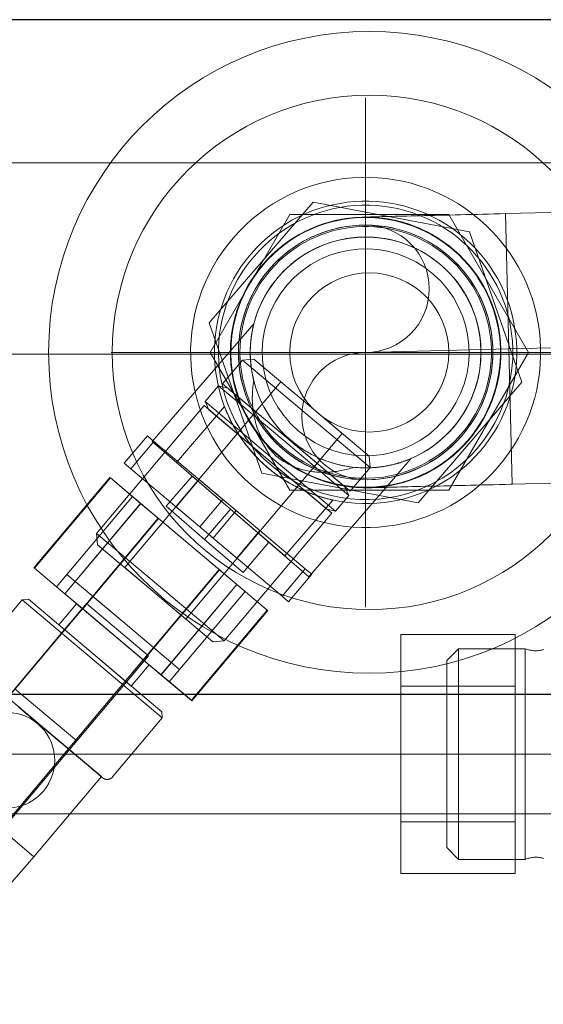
# Model space of a CAD drawing. Header units: millimetres. Extents: x -21756 to -17416, y 369 to 3070.
# Tile 8 of 31: x -20313 to -20247, y 2745 to 2869. Entities that reach past the tile are written whole.
import ezdxf

# ---------------------------------------------------------------- set-up
doc = ezdxf.new("R2010")
doc.units = ezdxf.units.MM
for name, color, linetype, lineweight in [('A-FLOR', 192, 'Continuous', 25), ('A-WALL', 113, 'Continuous', 25), ('M-EQPM', 50, 'Continuous', 18), ('P-PIPE', 3, 'Continuous', 18), ('P-PIPE-CNTR', 3, 'Continuous', 18)]:
    doc.layers.add(name, color=color, linetype=linetype, lineweight=lineweight)

# ---------------------------------------------------------------- blocks, each defined once
blk = doc.blocks.new('HC_Heat Pump_GM_Saunier Duval_GeniaSet TEK_IS_kit complet_2C - HA 10-7_2 STB-985960-Niveau 0')
at = {"layer": 'M-EQPM'}
for p, q in [((297.5, 0), (-297.5, 0)), ((-297.5, 0), (297.5, 0)), ((297.5, -18), (-297.5, -18)), ((26.04, -38.07), (39.09, -22.92)), ((39.09, -22.92), (26.04, -38.07)), ((39.09, -22.92), (58.74, -26.65)), ((58.74, -26.65), (39.09, -22.92)), ((36.15, -24.48), (26.15, -41.8)), ((26.15, -41.8), (36.15, -24.48)), ((56.15, -24.48), (36.15, -24.48)), ((36.15, -24.48), (56.15, -24.48)), ((66.15, -41.8), (56.15, -24.48)), ((56.15, -24.48), (66.15, -41.8)), ((58.74, -26.65), (65.34, -45.53)), ((65.34, -45.53), (58.74, -26.65)), ((31.62, -38.22), (18.87, -53.01)), ((32.63, -56.95), (26.04, -38.07)), ((26.04, -38.07), (32.63, -56.95)), ((-297.5, -42), (297.5, -42)), ((26.15, -41.8), (36.15, -59.12)), ((36.15, -59.12), (26.15, -41.8)), ((56.15, -59.12), (66.15, -41.8)), ((66.15, -41.8), (56.15, -59.12)), ((30.21, -42.76), (27.71, -45.73)), ((31.64, -42.63), (30.21, -42.76)), ((38.23, -49.51), (30.21, -42.76)), ((38.88, -48.73), (31.64, -42.63)), ((35.03, -45.49), (15.4, -68.82)), ((35.73, -52.48), (27.71, -45.73)), ((38.88, -48.73), (35.03, -45.49)), ((65.34, -45.53), (52.28, -60.68)), ((52.28, -60.68), (65.34, -45.53)), ((27.2, -45.99), (25.52, -47.98)), ((28.36, -46.28), (27.2, -45.99)), ((35.39, -52.88), (27.2, -45.99)), ((35.73, -52.48), (28.36, -46.28)), ((25.52, -47.98), (26, -49)), ((33.71, -54.87), (25.52, -47.98)), ((25.39, -48.48), (11.87, -64.54)), ((27.94, -48.61), (21.9, -55.62)), ((25.39, -48.48), (33.41, -55.23)), ((33.41, -55.23), (26, -49)), ((42.73, -51.97), (38.88, -48.73)), ((46.13, -54.83), (38.88, -48.73)), ((46.25, -56.26), (38.23, -49.51)), ((15.35, -55.72), (18.25, -52.28)), ((18.25, -52.28), (15.35, -55.72)), ((19.08, -52.98), (16.18, -56.42)), ((19.08, -52.98), (16.18, -56.42)), ((19.08, -52.98), (18.25, -52.28)), ((19.08, -52.98), (18.25, -52.28)), ((18.87, -53.01), (28.72, -61.5)), ((19.08, -52.98), (27.75, -60.27)), ((27.75, -60.27), (19.08, -52.98)), ((23.1, -75.3), (42.73, -51.97)), ((43.58, -59.78), (35.39, -52.88)), ((43.75, -59.23), (35.73, -52.48)), ((43.09, -58.68), (35.73, -52.48)), ((21.9, -55.62), (28.72, -61.5)), ((33.41, -55.23), (41.43, -61.99)), ((40.82, -61.47), (33.41, -55.23)), ((41.91, -61.76), (33.71, -54.87)), ((38.57, -69.98), (51.31, -55.19)), ((46.25, -56.26), (46.13, -54.83)), ((15.35, -55.72), (16.18, -56.42)), ((15.35, -55.72), (16.18, -56.42)), ((16.18, -56.42), (24.85, -63.72)), ((24.85, -63.72), (16.18, -56.42)), ((43.75, -59.23), (46.25, -56.26)), ((13.52, -57.5), (3.97, -68.84)), ((13.6, -57.57), (4.06, -68.91)), ((13.6, -57.57), (4.06, -68.91)), ((13.6, -57.57), (13.52, -57.5)), ((13.6, -57.57), (13.52, -57.5)), ((17.43, -60.79), (13.6, -57.57)), ((13.6, -57.57), (17.41, -60.78)), ((23.9, -57.34), (20.63, -61.13)), ((24.75, -57.75), (21.86, -61.2)), ((28.72, -61.5), (23.9, -57.34)), ((23.9, -57.34), (28.72, -61.5)), ((24.75, -57.75), (32.4, -64.19)), ((24.75, -57.75), (32.4, -64.19)), ((52.28, -60.68), (32.63, -56.95)), ((32.63, -56.95), (52.28, -60.68)), ((36.15, -59.12), (56.15, -59.12)), ((56.15, -59.12), (36.15, -59.12)), ((43.58, -59.78), (43.09, -58.68)), ((16.38, -59.91), (6.83, -71.25)), ((16.38, -59.91), (30.54, -71.83)), ((16.38, -59.91), (30.54, -71.83)), ((27.75, -60.27), (24.85, -63.72)), ((27.75, -60.27), (24.85, -63.72)), ((29.41, -61.67), (27.75, -60.27)), ((29.41, -61.67), (27.75, -60.27)), ((35.54, -67.37), (41.58, -60.36)), ((41.91, -61.76), (43.58, -59.78)), ((7.87, -72.11), (17.41, -60.78)), ((17.43, -60.79), (7.88, -72.13)), ((19.66, -62.67), (17.41, -60.78)), ((19.62, -62.64), (17.43, -60.79)), ((25.45, -65.29), (20.63, -61.13)), ((20.63, -61.13), (25.45, -65.29)), ((29.51, -67.64), (21.86, -61.2)), ((29.51, -67.64), (21.86, -61.2)), ((25.45, -65.29), (28.72, -61.5)), ((28.72, -61.5), (25.45, -65.29)), ((29.41, -61.67), (26.51, -65.12)), ((29.41, -61.67), (26.51, -65.12)), ((28.72, -61.5), (33.54, -65.65)), ((33.54, -65.65), (28.72, -61.5)), ((28.72, -61.5), (38.57, -69.98)), ((28.72, -61.5), (35.54, -67.37)), ((29.41, -61.67), (38.08, -68.97)), ((38.08, -68.97), (29.41, -61.67)), ((40.82, -61.47), (41.91, -61.76)), ((19.62, -62.64), (10.08, -73.98)), ((19.66, -62.67), (10.12, -74.01)), ((27.3, -69.1), (19.62, -62.64)), ((19.66, -62.67), (27.26, -69.06)), ((27.92, -78.04), (41.43, -61.99)), ((24.85, -63.72), (26.51, -65.12)), ((24.85, -63.72), (26.51, -65.12)), ((29.51, -67.64), (32.4, -64.19)), ((11.87, -64.54), (12, -65.96)), ((19.9, -71.29), (11.87, -64.54)), ((25.45, -65.29), (30.28, -69.44)), ((30.28, -69.44), (25.45, -65.29)), ((26.51, -65.12), (35.18, -72.41)), ((35.18, -72.41), (26.51, -65.12)), ((12, -65.96), (19.25, -72.06)), ((33.54, -65.65), (30.28, -69.44)), ((3.97, -68.84), (4.06, -68.91)), ((3.97, -68.84), (4.06, -68.91)), ((7.87, -72.11), (4.06, -68.91)), ((4.06, -68.91), (7.88, -72.13)), ((19.25, -72.06), (15.4, -68.82)), ((27.26, -69.06), (17.71, -80.4)), ((27.3, -69.1), (17.75, -80.44)), ((29.51, -70.96), (27.26, -69.06)), ((29.49, -70.95), (27.3, -69.1)), ((38.08, -68.97), (35.18, -72.41)), ((38.08, -68.97), (35.18, -72.41)), ((38.91, -69.67), (38.08, -68.97)), ((38.91, -69.67), (38.08, -68.97)), ((8.14, -69.7), (6.83, -71.25)), ((15.22, -75.66), (8.14, -69.7)), ((38.91, -69.67), (36.01, -73.11)), ((38.91, -69.67), (36.01, -73.11)), ((6.83, -71.25), (13.92, -77.21)), ((21, -83.17), (6.83, -71.25)), ((21, -83.17), (6.83, -71.25)), ((27.92, -78.04), (19.9, -71.29)), ((29.49, -70.95), (19.95, -82.29)), ((29.51, -70.96), (19.97, -82.3)), ((33.32, -74.17), (29.49, -70.95)), ((29.51, -70.96), (33.32, -74.16)), ((11.41, -72.45), (-10.17, -98.09)), ((2.51, -72.88), (-3.72, -80.29)), ((3.29, -72.81), (2.51, -72.88)), ((11.32, -80.29), (2.51, -72.88)), ((11.68, -79.87), (3.29, -72.81)), ((7.87, -72.11), (10.12, -74.01)), ((7.88, -72.13), (10.08, -73.98)), ((15.22, -75.66), (11.41, -72.45)), ((19.25, -72.06), (26.5, -78.17)), ((23.1, -75.3), (19.25, -72.06)), ((21, -83.17), (30.54, -71.83)), ((35.18, -72.41), (36.01, -73.11)), ((35.18, -72.41), (36.01, -73.11)), ((10.61, -73.35), (1.61, -84.05)), ((9.36, -73.37), (7.12, -76.03)), ((9.96, -74.12), (8.52, -75.83)), ((13.92, -77.21), (9.36, -73.37)), ((9.96, -74.12), (10.61, -73.35)), ((10.08, -73.98), (17.75, -80.44)), ((17.71, -80.4), (10.12, -74.01)), ((10.61, -73.35), (18.38, -79.9)), ((33.32, -74.16), (23.78, -85.5)), ((33.32, -74.17), (23.78, -85.51)), ((33.4, -74.24), (33.32, -74.16)), ((33.4, -74.24), (33.32, -74.17)), ((23.86, -85.58), (33.4, -74.24)), ((-7.04, -94.32), (8.52, -75.83)), ((11.68, -79.87), (7.12, -76.03)), ((19.03, -78.87), (15.22, -75.66)), ((22.3, -81.62), (15.22, -75.66)), ((13.92, -77.21), (21, -83.17)), ((18.48, -81.04), (13.92, -77.21)), ((50.1, -92.25), (50.1, -77.25)), ((50.1, -77.25), (50.1, -92.25)), ((50.1, -77.25), (64.48, -77.25)), ((50.1, -77.25), (64.48, -77.25)), ((64.48, -92.25), (64.48, -77.25)), ((64.48, -77.25), (64.48, -92.25)), ((-2.54, -104.5), (19.03, -78.87)), ((26.5, -78.17), (27.92, -78.04)), ((57.38, -79.02), (55.9, -80.5)), ((65.76, -79.02), (57.38, -79.02)), ((57.38, -79.02), (57.38, -105.48)), ((57.38, -79.02), (57.38, -105.48)), ((65.76, -105.48), (65.76, -79.02)), ((65.76, -105.48), (65.76, -79.02)), ((9.39, -90.59), (18.38, -79.9)), ((20.13, -87.71), (11.32, -80.29)), ((16.23, -83.71), (11.68, -79.87)), ((20.06, -86.93), (11.68, -79.87)), ((18.38, -79.9), (17.74, -80.67)), ((16.23, -83.71), (18.48, -81.04)), ((16.3, -82.38), (17.74, -80.67)), ((17.71, -80.4), (19.97, -82.3)), ((17.75, -80.44), (19.95, -82.29)), ((21, -83.17), (22.3, -81.62)), ((55.9, -104), (55.9, -80.5)), ((55.9, -104), (55.9, -80.5)), ((4.51, -88.38), (-3.45, -81.68)), ((16.3, -82.38), (0.74, -100.86)), ((19.95, -82.29), (23.78, -85.51)), ((23.78, -85.5), (19.97, -82.3)), ((1.59, -84.06), (9.37, -90.61)), ((1.61, -84.05), (9.39, -90.59)), ((64.48, -83.73), (50.1, -83.73)), ((50.1, -100.76), (50.1, -83.73)), ((50.1, -100.76), (50.1, -83.73)), ((64.48, -83.73), (64.48, -100.76)), ((64.48, -83.73), (64.48, -100.76)), ((150.2, -84.74), (-24.4, -84.74)), ((78.94, -84.76), (-24.4, -84.76)), ((23.78, -85.5), (23.86, -85.58)), ((23.78, -85.51), (23.86, -85.58)), ((13.89, -95.11), (20.13, -87.71)), ((20.13, -87.71), (20.06, -86.93)), ((12.47, -95.08), (4.51, -88.38)), ((-0.93, -102.85), (9.37, -90.61)), ((9.37, -90.61), (9.39, -90.59)), ((78.77, -92.25), (-24.4, -92.25)), ((-24.4, -92.25), (150.2, -92.25)), ((50.1, -92.25), (50.1, -107.25)), ((50.1, -107.25), (50.1, -92.25)), ((64.48, -92.25), (50.1, -92.25)), ((50.1, -92.25), (64.48, -92.25)), ((64.48, -92.25), (64.48, -107.25)), ((64.48, -107.25), (64.48, -92.25)), ((4, -105.16), (12.47, -95.08)), ((4, -105.16), (-3.97, -98.46)), ((-24.4, -99.76), (150.2, -99.76)), ((-24.4, -99.77), (78.63, -99.77)), ((50.1, -100.76), (64.48, -100.76)), ((55.9, -104), (57.38, -105.48)), ((0.96, -108.65), (4, -105.16)), ((57.38, -105.48), (65.76, -105.48)), ((50.1, -107.25), (64.48, -107.25)), ((50.1, -107.25), (64.48, -107.25))]:
    blk.add_line(p, q, dxfattribs=at)
at = {"layer": 'M-EQPM', "flags": 128}
for points in [[(65.76, -79.02), (65.9, -79.07), (66.03, -79.11), (66.16, -79.15), (66.3, -79.19), (66.44, -79.22), (66.58, -79.24), (66.72, -79.26), (66.86, -79.27), (67, -79.28), (67.14, -79.28), (67.28, -79.27), (67.42, -79.26), (67.56, -79.25), (67.7, -79.22), (67.83, -79.2), (67.97, -79.16), (68.11, -79.13)], [(4.5, -88.4), (4.17, -88.13), (3.85, -87.85), (3.53, -87.58), (3.21, -87.31), (2.89, -87.04), (2.57, -86.78), (2.26, -86.51), (1.95, -86.25)], [(2.17, -86.44), (2.49, -86.71), (2.8, -86.97), (3.12, -87.24), (3.44, -87.51), (3.76, -87.78), (4.09, -88.05), (4.41, -88.33), (4.5, -88.4)], [(4.5, -88.4), (4.82, -88.67), (5.15, -88.94), (5.47, -89.22), (5.79, -89.49), (6.11, -89.75), (6.43, -90.02), (6.74, -90.28), (7.05, -90.55), (7.36, -90.8), (7.66, -91.06), (7.95, -91.31), (8.24, -91.55), (8.53, -91.79), (8.81, -92.02), (9.08, -92.25), (9.34, -92.47), (9.6, -92.69), (9.85, -92.9), (10.09, -93.1), (10.32, -93.29), (10.54, -93.48), (10.75, -93.66), (10.95, -93.83), (11.14, -93.99), (11.32, -94.14), (11.49, -94.28), (11.65, -94.42), (11.8, -94.54), (11.93, -94.66), (12.06, -94.76), (12.17, -94.85), (12.27, -94.94), (12.35, -95.01), (12.43, -95.07), (12.49, -95.12), (12.54, -95.16), (12.57, -95.2), (12.6, -95.21), (12.61, -95.22), (12.61, -95.22)], [(12.61, -95.22), (12.6, -95.22), (12.58, -95.2), (12.55, -95.17), (12.5, -95.14), (12.45, -95.09), (12.38, -95.03), (12.29, -94.96), (12.2, -94.88), (12.09, -94.79), (11.97, -94.68), (11.84, -94.57), (11.69, -94.45), (11.54, -94.32), (11.37, -94.18), (11.19, -94.03), (11, -93.87), (10.8, -93.71), (10.6, -93.53), (10.38, -93.35), (10.15, -93.15), (9.91, -92.95), (9.67, -92.75), (9.41, -92.53), (9.15, -92.31), (8.88, -92.09), (8.6, -91.85), (8.32, -91.62), (8.03, -91.37), (7.74, -91.12), (7.44, -90.87), (7.13, -90.62), (6.82, -90.36), (6.51, -90.09), (6.2, -89.83), (5.88, -89.56), (5.56, -89.29), (5.23, -89.02), (4.91, -88.75), (4.59, -88.47), (4.5, -88.4)], [(12.61, -95.22), (12.58, -95.2), (12.55, -95.17), (12.53, -95.15), (12.5, -95.12), (12.48, -95.09), (12.47, -95.08)], [(13.89, -95.11), (13.87, -95.14), (13.84, -95.17), (13.82, -95.19), (13.79, -95.22), (13.76, -95.24), (13.73, -95.26), (13.7, -95.28), (13.67, -95.3), (13.64, -95.32), (13.61, -95.34), (13.58, -95.35), (13.54, -95.37), (13.51, -95.38), (13.48, -95.39), (13.44, -95.4), (13.4, -95.41), (13.37, -95.42), (13.33, -95.43), (13.3, -95.43), (13.26, -95.44), (13.22, -95.44), (13.19, -95.44), (13.15, -95.44), (13.11, -95.43), (13.08, -95.43), (13.04, -95.42), (13.01, -95.42), (12.97, -95.41), (12.94, -95.4), (12.9, -95.39), (12.87, -95.38), (12.83, -95.36), (12.8, -95.35), (12.77, -95.33), (12.74, -95.31), (12.7, -95.29), (12.67, -95.27), (12.64, -95.25), (12.62, -95.23), (12.61, -95.22)], [(68.11, -105.37), (67.97, -105.33), (67.84, -105.3), (67.7, -105.27), (67.56, -105.25), (67.42, -105.23), (67.28, -105.22), (67.14, -105.22), (67, -105.22), (66.86, -105.22), (66.72, -105.24), (66.58, -105.25), (66.44, -105.28), (66.3, -105.31), (66.16, -105.34), (66.03, -105.38), (65.9, -105.43), (65.76, -105.48), (65.76, -105.48)]]:
    blk.add_lwpolyline(points, dxfattribs=at)
at = {"layer": 'M-EQPM'}
for centre, radius, start, end in [((46.15, -41.8), 40.31, 90, 270), ((46.15, -41.8), 40.31, 90, 270), ((46.15, -41.8), 40.31, 270, 90), ((46.15, -41.8), 40.31, 270, 90), ((46.15, -41.8), 32.31, 90, 270), ((46.15, -41.8), 32.31, 90, 270), ((46.15, -41.8), 32.31, 270, 90), ((46.15, -41.8), 32.31, 270, 90), ((45.69, -41.8), 22, 49.2522, 229.2522), ((45.69, -41.8), 19, 49.2522, 229.2522), ((45.69, -41.8), 19, 49.2522, 229.2522), ((45.69, -41.8), 17, 49.2522, 229.2522), ((45.69, -41.8), 17, 49.2522, 229.2522), ((45.69, -41.8), 22, 229.2522, 49.2522), ((45.69, -41.8), 17, 319.2522, 139.2522), ((45.69, -41.8), 17, 319.2522, 139.2522), ((45.69, -41.8), 17, 319.2522, 139.2522), ((45.69, -41.8), 17, 319.2522, 139.2522), ((45.69, -41.8), 17, 319.2522, 139.2522), ((45.69, -41.8), 17, 319.2522, 139.2522), ((45.69, -41.8), 17, 319.2522, 139.2522), ((45.69, -41.8), 17, 319.2522, 139.2522), ((45.69, -41.8), 17, 319.2522, 139.2522), ((45.69, -41.8), 17, 319.2522, 139.2522), ((45.69, -41.8), 16.94, 319.2522, 139.2522), ((45.69, -41.8), 15.99, 319.2522, 139.2522), ((45.69, -41.8), 15.99, 319.2522, 139.2522), ((45.69, -41.8), 15.99, 319.2522, 139.2522), ((45.69, -41.8), 15.99, 319.2522, 139.2522), ((45.69, -41.8), 15.99, 319.2522, 139.2522), ((45.69, -41.8), 15.99, 319.2522, 139.2522), ((45.69, -41.8), 15.99, 319.2522, 139.2522), ((45.69, -41.8), 15.99, 319.2522, 139.2522), ((45.69, -41.8), 15.99, 319.2522, 139.2522), ((45.69, -41.8), 15.81, 319.2522, 139.2522), ((45.69, -41.8), 14.5, 49.2522, 194.3015), ((45.69, -41.8), 14.5, 49.2522, 229.2522), ((45.69, -41.8), 19, 229.2522, 49.2522), ((45.69, -41.8), 19, 229.2522, 49.2522), ((45.69, -41.8), 13, 49.2522, 229.2522), ((45.69, -41.8), 13, 49.2522, 229.2522), ((45.69, -41.8), 13, 49.2522, 229.2522), ((45.69, -41.8), 13, 49.2522, 229.2522), ((45.69, -41.8), 17, 229.2522, 49.2522), ((45.69, -41.8), 17, 229.2522, 49.2522), ((45.69, -41.8), 17, 139.2522, 319.2522), ((45.69, -41.8), 17, 139.2522, 319.2522), ((45.69, -41.8), 17, 139.2522, 319.2522), ((45.69, -41.8), 17, 139.2522, 319.2522), ((45.69, -41.8), 17, 139.2522, 319.2522), ((45.69, -41.8), 17, 139.2522, 319.2522), ((45.69, -41.8), 17, 139.2522, 319.2522), ((45.69, -41.8), 17, 139.2522, 319.2522), ((45.69, -41.8), 17, 139.2522, 319.2522), ((45.69, -41.8), 17, 139.2522, 319.2522), ((45.69, -41.8), 16.94, 139.2522, 319.2522), ((45.69, -41.8), 14.5, 229.2522, 49.2522), ((45.69, -41.8), 14.5, 264.2028, 49.2522), ((45.69, -41.8), 15.99, 139.2522, 319.2522), ((45.69, -41.8), 15.99, 139.2522, 319.2522), ((45.69, -41.8), 15.99, 139.2522, 319.2522), ((45.69, -41.8), 15.99, 139.2522, 319.2522), ((45.69, -41.8), 15.99, 139.2522, 319.2522), ((45.69, -41.8), 15.99, 139.2522, 319.2522), ((45.69, -41.8), 15.99, 139.2522, 319.2522), ((45.69, -41.8), 15.99, 139.2522, 319.2522), ((45.69, -41.8), 15.99, 139.2522, 319.2522), ((45.69, -41.8), 15.81, 139.2522, 319.2522), ((46.15, -41.8), 10, 360, 180), ((46.15, -41.8), 10, 0, 180), ((46.15, -41.8), 10, 90, 270), ((46.15, -41.8), 10, 90, 270), ((46.15, -41.8), 10, 0, 180), ((46.15, -41.8), 10, 0, 180), ((45.69, -41.8), 13, 229.2522, 49.2522), ((45.69, -41.8), 13, 229.2522, 49.2522), ((45.69, -41.8), 13, 229.2522, 49.2522), ((45.69, -41.8), 13, 229.2522, 49.2522), ((46.15, -41.8), 10, 270, 90), ((46.15, -41.8), 10, 270, 90), ((46.15, -41.8), 10, 180, 360), ((46.15, -41.8), 10, 180, 0), ((46.15, -41.8), 10, 180, 0), ((46.15, -41.8), 10, 180, 360), ((0.6, -93.03), 6, 319.9177, 139.9177), ((0.6, -93.03), 6, 319.9177, 139.9177), ((0.6, -93.03), 6, 139.9177, 319.9177), ((0.6, -93.03), 6, 139.9177, 319.9177)]:
    blk.add_arc(centre, radius, start, end, dxfattribs=at)
for points, knots in [([(36.22, -52.79), (35.77, -52.4), (34.93, -51.58), (33.86, -50.25), (32.97, -48.84), (32.4, -47.63), (32.03, -46.68), (31.71, -45.73), (31.43, -44.56), (31.27, -43.43), (31.2, -42.57), (31.19, -41.95), (31.19, -41.34), (31.22, -40.75), (31.27, -40.3), (31.3, -40), (31.32, -39.84), (31.34, -39.72), (31.35, -39.61), (31.38, -39.46), (31.42, -39.2), (31.49, -38.85), (31.57, -38.5), (31.61, -38.32), (31.63, -38.25), (31.64, -38.21), (31.63, -38.24), (31.61, -38.34), (31.58, -38.47), (31.55, -38.58), (31.52, -38.72), (31.47, -38.96), (31.4, -39.31), (31.34, -39.72), (31.29, -40.06), (31.26, -40.32), (31.24, -40.58), (31.21, -40.95), (31.19, -41.43), (31.19, -42.05), (31.22, -42.89), (31.33, -43.99), (31.52, -44.91), (31.64, -45.38)], [0, 0, 0, 0, 0.05, 0.1, 0.15, 0.2, 0.225, 0.25, 0.3, 0.35, 0.375, 0.4, 0.425, 0.45, 0.475, 0.4875, 0.49375, 0.5, 0.50625, 0.5125, 0.525, 0.55, 0.575, 0.6, 0.6125, 0.625, 0.65, 0.675, 0.6875, 0.7, 0.7125, 0.725, 0.75, 0.775, 0.7875, 0.8, 0.8125, 0.825, 0.85, 0.875, 0.9, 0.95, 1, 1, 1, 1]), ([(31.64, -45.38), (31.54, -45.93), (31.45, -46.75), (31.44, -47.85), (31.5, -48.67), (31.61, -49.5), (31.78, -50.35), (32.01, -51.19), (32.34, -51.99), (32.75, -52.74), (33.41, -53.72), (34.01, -54.4), (34.46, -54.83)], [-1, -1, -1, -1, -0.833333, -0.75, -0.666667, -0.583333, -0.5, -0.416667, -0.333333, -0.25, -0.166667, 0, 0, 0, 0]), ([(33.29, -56.19), (32.45, -55.47), (31.01, -53.98), (29.65, -52.04), (28.89, -50.69), (28.53, -49.96), (28.31, -49.49), (28.13, -49.07), (28.01, -48.75), (27.95, -48.61), (27.95, -48.6), (27.99, -48.7), (28.07, -48.91), (28.21, -49.24), (28.39, -49.66), (28.61, -50.14), (29, -50.9), (29.61, -51.96), (30.94, -53.88), (32.24, -55.3), (33.29, -56.19)], [0, 0, 0, 0, 0.111111, 0.222222, 0.277778, 0.333333, 0.361111, 0.388889, 0.444444, 0.479167, 0.513889, 0.548611, 0.583333, 0.618056, 0.652778, 0.6875, 0.722222, 0.791667, 0.861111, 1, 1, 1, 1]), ([(44.22, -56.23), (44.71, -56.27), (45.65, -56.32), (46.75, -56.27), (47.58, -56.18), (48.19, -56.09), (48.67, -55.99), (49.03, -55.91), (49.29, -55.85), (49.54, -55.78), (49.87, -55.69), (50.26, -55.56), (50.6, -55.44), (50.83, -55.36), (50.96, -55.31), (51.07, -55.26), (51.19, -55.22), (51.29, -55.17), (51.31, -55.16), (51.28, -55.18), (51.21, -55.21), (51.04, -55.28), (50.71, -55.4), (50.37, -55.52), (50.12, -55.61), (49.98, -55.65), (49.87, -55.69), (49.75, -55.72), (49.6, -55.76), (49.31, -55.84), (48.87, -55.95), (48.29, -56.07), (47.49, -56.2), (46.44, -56.3), (45.07, -56.31), (43.64, -56.18), (42.39, -55.94), (41.38, -55.65), (40.36, -55.3), (39.08, -54.74), (37.61, -53.88), (36.67, -53.17), (36.22, -52.79)], [0, 0, 0, 0, 0.05, 0.1, 0.125, 0.15, 0.175, 0.1875, 0.2, 0.2125, 0.225, 0.25, 0.275, 0.2875, 0.3, 0.3125, 0.325, 0.35, 0.375, 0.3875, 0.4, 0.425, 0.45, 0.475, 0.4875, 0.49375, 0.5, 0.50625, 0.5125, 0.525, 0.55, 0.575, 0.6, 0.65, 0.7, 0.75, 0.8, 0.825, 0.85, 0.9, 0.95, 1, 1, 1, 1]), ([(34.46, -54.83), (34.95, -55.21), (35.72, -55.71), (36.78, -56.21), (37.59, -56.51), (38.43, -56.71), (39.29, -56.82), (40.15, -56.86), (41, -56.85), (41.81, -56.78), (42.9, -56.62), (43.7, -56.4), (44.22, -56.23)], [-1, -1, -1, -1, -0.833333, -0.75, -0.666667, -0.583333, -0.5, -0.416667, -0.333333, -0.25, -0.166667, 0, 0, 0, 0]), ([(33.29, -56.19), (34.12, -56.91), (35.81, -58.12), (37.93, -59.18), (39.38, -59.73), (40.15, -59.98), (40.65, -60.12), (41.1, -60.24), (41.43, -60.32), (41.57, -60.35), (41.59, -60.35), (41.48, -60.33), (41.26, -60.28), (40.91, -60.19), (40.47, -60.07), (39.97, -59.92), (39.16, -59.65), (38.02, -59.21), (35.92, -58.18), (34.33, -57.09), (33.29, -56.19)], [0, 0, 0, 0, 0.111111, 0.222222, 0.277778, 0.333333, 0.361111, 0.388889, 0.444444, 0.479167, 0.513889, 0.548611, 0.583333, 0.618056, 0.652778, 0.6875, 0.722222, 0.791667, 0.861111, 1, 1, 1, 1])]:
    blk.add_open_spline(points, degree=3, knots=knots, dxfattribs=at)
blk = doc.blocks.new('COMAP - SKINPRESS ppsu - Coude_45_90_9041W_9090W - Coude_45_90_9041W_9090W-V10-Niveau 0')
at = {"layer": 'P-PIPE', "color": 5}
for p, q in [((-19612.67, 2861.14), (-19616.67, 2861.04)), ((-19616.67, 2861.04), (-19616.23, 2842.55)), ((-19612.23, 2842.65), (-19612.67, 2861.14)), ((-19611.64, 2859.67), (-19645.63, 2858.84)), ((-19596.64, 2860.03), (-19611.64, 2859.67)), ((-19611.23, 2842.67), (-19611.64, 2859.67)), ((-19611.64, 2859.67), (-19610.82, 2825.68)), ((-19611.64, 2859.67), (-19610.82, 2825.68)), ((-19595.82, 2826.04), (-19596.64, 2860.03)), ((-19595.82, 2826.04), (-19596.64, 2860.03)), ((-19596.64, 2860.03), (-19596.23, 2843.03)), ((-19645.63, 2858.84), (-19645.22, 2841.85)), ((-19616.23, 2842.55), (-19615.78, 2824.06)), ((-19611.78, 2824.15), (-19612.23, 2842.65)), ((-19610.82, 2825.68), (-19611.23, 2842.67)), ((-19596.23, 2843.03), (-19595.82, 2826.04)), ((-19645.22, 2841.85), (-19644.81, 2824.85)), ((-19644.81, 2824.85), (-19610.82, 2825.68)), ((-19610.82, 2825.68), (-19595.82, 2826.04)), ((-19615.78, 2824.06), (-19611.78, 2824.15))]:
    blk.add_line(p, q, dxfattribs=at)
at = {"layer": 'P-PIPE', "color": 5, "flags": 128}
for points in [[(-19578.65, 2860.46), (-19578.66, 2860.46), (-19578.71, 2860.46), (-19578.78, 2860.46), (-19578.88, 2860.46), (-19579.01, 2860.46), (-19579.16, 2860.45), (-19579.35, 2860.45), (-19579.56, 2860.44), (-19579.8, 2860.44), (-19580.07, 2860.43), (-19580.36, 2860.42), (-19580.68, 2860.42), (-19581.03, 2860.41), (-19581.4, 2860.4), (-19581.79, 2860.39), (-19582.21, 2860.38), (-19582.65, 2860.37), (-19583.11, 2860.36), (-19583.6, 2860.35), (-19584.11, 2860.33), (-19584.63, 2860.32), (-19585.18, 2860.31), (-19585.74, 2860.29), (-19586.32, 2860.28), (-19586.92, 2860.26), (-19587.53, 2860.25), (-19588.16, 2860.23), (-19588.8, 2860.22), (-19589.46, 2860.2), (-19590.12, 2860.19), (-19590.8, 2860.17), (-19591.48, 2860.15), (-19592.18, 2860.14), (-19592.88, 2860.12), (-19593.58, 2860.1), (-19594.3, 2860.09), (-19595.01, 2860.07), (-19595.73, 2860.05), (-19596.45, 2860.03), (-19596.64, 2860.03)], [(-19595.82, 2826.04), (-19595.1, 2826.06), (-19594.38, 2826.07), (-19593.67, 2826.09), (-19592.95, 2826.11), (-19592.24, 2826.13), (-19591.54, 2826.14), (-19590.85, 2826.16), (-19590.16, 2826.18), (-19589.48, 2826.19), (-19588.81, 2826.21), (-19588.16, 2826.22), (-19587.51, 2826.24), (-19586.88, 2826.26), (-19586.26, 2826.27), (-19585.66, 2826.29), (-19585.07, 2826.3), (-19584.5, 2826.31), (-19583.95, 2826.33), (-19583.42, 2826.34), (-19582.91, 2826.35), (-19582.42, 2826.36), (-19581.95, 2826.37), (-19581.5, 2826.39), (-19581.08, 2826.4), (-19580.68, 2826.41), (-19580.3, 2826.41), (-19579.95, 2826.42), (-19579.62, 2826.43), (-19579.32, 2826.44), (-19579.05, 2826.45), (-19578.8, 2826.45), (-19578.58, 2826.46), (-19578.39, 2826.46), (-19578.22, 2826.47), (-19578.09, 2826.47), (-19577.98, 2826.47), (-19577.9, 2826.47), (-19577.85, 2826.47), (-19577.83, 2826.47), (-19577.83, 2826.47)]]:
    blk.add_lwpolyline(points, dxfattribs=at)
at = {"layer": 'P-PIPE', "color": 5}
for radius, start, end in [(18.5, 1.387, 181.387), (18.5, 1.387, 181.387), (17, 1.387, 181.387), (17, 1.387, 181.387), (17, 1.387, 181.387), (17, 1.387, 181.387), (17, 1.387, 181.387), (18.5, 181.387, 1.387), (18.5, 181.387, 1.387), (17, 181.387, 1.387), (17, 181.387, 1.387), (17, 181.387, 1.387), (17, 181.387, 1.387), (17, 181.387, 1.387)]:
    blk.add_arc((-19578.24, 2843.47), radius, start, end, dxfattribs=at)
blk = doc.blocks.new('Coude - tube frigo - Standard-1219436-Niveau 0')
at = {"layer": 'P-PIPE'}
for p, q in [((49.01, 9.1), (44.22, 23)), ((49.01, 9.1), (44.22, 23)), ((-49.3, 7.35), (-49.3, -7.35)), ((-49.3, 7.35), (-49.3, -7.35))]:
    blk.add_line(p, q, dxfattribs=at)
at = {"layer": 'P-PIPE', "flags": 128}
for points in [[(44.22, 23), (33.29, 19.48), (22.22, 16.4), (11.03, 13.76), (-0.25, 11.57), (-11.6, 9.83), (-23.02, 8.55), (-34.48, 7.73), (-45.96, 7.37), (-49.3, 7.35)], [(-49.3, -7.35), (-37.23, -7.11), (-25.17, -6.38), (-13.15, -5.18), (-1.19, -3.49), (10.69, -1.33), (22.48, 1.3), (34.15, 4.41), (45.69, 7.98), (49.01, 9.1)]]:
    blk.add_lwpolyline(points, dxfattribs=at)

msp = doc.modelspace()

# ---------------------------------------------------------------- linework, layer by layer
at = {"layer": 'A-FLOR'}
msp.add_line((-20615.54, 2868.53), (-17616.54, 2868.53), dxfattribs=at)
at = {"layer": 'A-WALL'}
msp.add_line((-20615.54, 2868.53), (-17616.54, 2868.53), dxfattribs=at)
at = {"layer": 'P-PIPE', "color": 5}
for centre, radius, start, end in [((-20269.75, 2826.73), 16, 0, 180), ((-20269.75, 2834.73), 8, 270, 90), ((-20269.75, 2826.73), 16, 180, 0), ((-20269.75, 2818.73), 8, 90, 270)]:
    msp.add_arc(centre, radius, start, end, dxfattribs=at)
at = {"layer": 'P-PIPE-CNTR', "color": 5}
for p, q in [((-20269.75, 2794.73), (-20269.75, 2858.73)), ((-20251.75, 2827.16), (-20231.76, 2827.65)), ((-20251.75, 2827.16), (-20236.76, 2827.53)), ((-20301.75, 2826.73), (-20237.75, 2826.73)), ((-20251.75, 2827.16), (-20269.75, 2826.73))]:
    msp.add_line(p, q, dxfattribs=at)

# ---------------------------------------------------------------- block references
at = {"layer": 'M-EQPM'}
msp.add_blockref('HC_Heat Pump_GM_Saunier Duval_GeniaSet TEK_IS_kit complet_2C - HA 10-7_2 STB-985960-Niveau 0', (-20315.44, 2868.53), dxfattribs=at)
at = {"layer": 'P-PIPE', "color": 5, "rotation": 180}
msp.add_blockref('COMAP - SKINPRESS ppsu - Coude_45_90_9041W_9090W - Coude_45_90_9041W_9090W-V10-Niveau 0', (-39847.99, 5670.2), dxfattribs=at)
at = {"layer": 'P-PIPE', "rotation": 340.9999999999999}
msp.add_blockref('Coude - tube frigo - Standard-1219436-Niveau 0', (-20340.13, 2721.43), dxfattribs=at)

doc.saveas('drawing.dxf')
